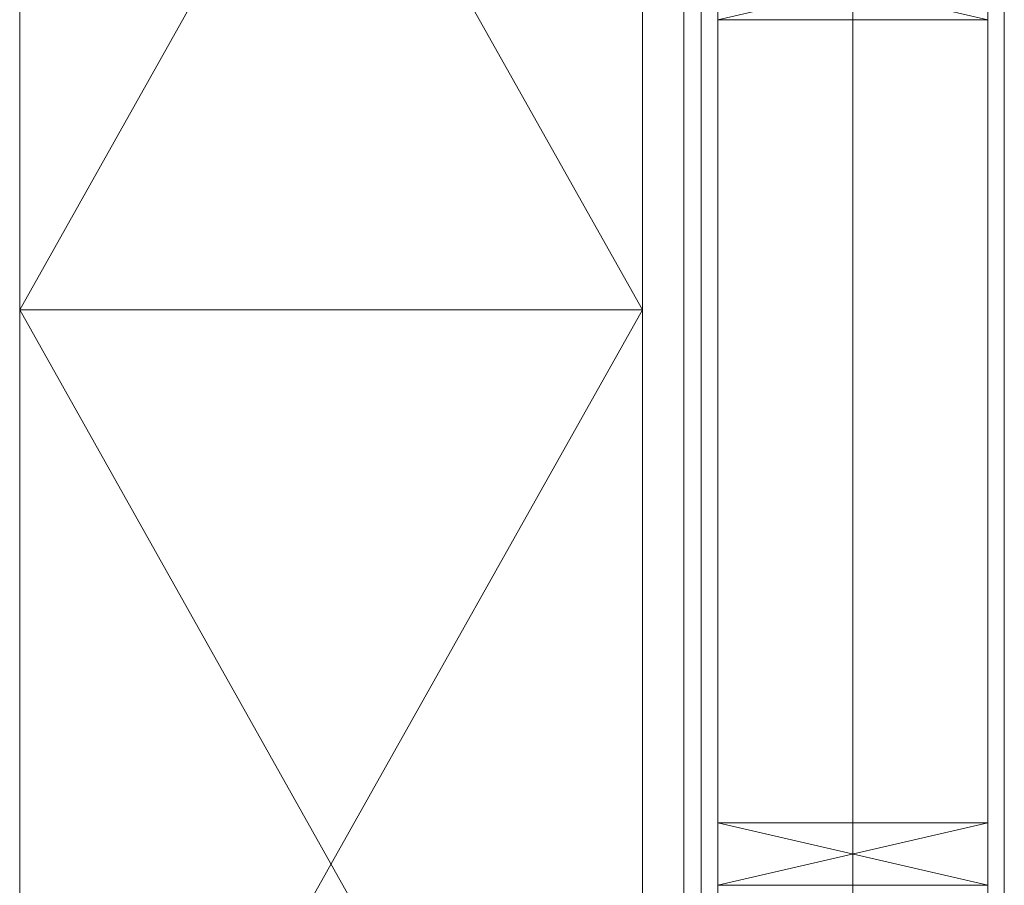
# Model space of a CAD drawing. Header units: inches. Extents: x 57112 to 98566, y -51777 to -16564.
# Tile 119 of 138: x 79135 to 79206, y -20677 to -20615. Entities that reach past the tile are written whole.
import ezdxf

# ---------------------------------------------------------------- set-up
doc = ezdxf.new("R2010")
doc.units = ezdxf.units.IN
doc.header["$MEASUREMENT"] = 0
doc.linetypes.add('DASHDOT', pattern=[1, 0.5, -0.25, 0, -0.25])
doc.layers.get('0').update_dxf_attribs({"color": 251, "lineweight": 0})
for name, color, linetype, lineweight in [('p--konst-słupy', 251, 'Continuous', 0), ('p--meble wyp.', 251, 'Continuous', 0), ('p--ocieplenie w.wew.', 251, 'Continuous', 0), ('p--osie konstr', 250, 'DASHDOT', 15), ('p--płyta GK', 251, 'Continuous', 0), ('p--ściana szkielet', 251, 'Continuous', 0)]:
    doc.layers.add(name, color=color, linetype=linetype, lineweight=lineweight)
doc.linetypes.add('BATTING', pattern='A,0.0001,-0.1,[134,ltypeshp.shx,S=0.1,R=0,X=-0.1,Y=0],-0.2,[134,ltypeshp.shx,S=0.1,R=180,X=0.1,Y=0],-0.1', length=0.4001)

# ---------------------------------------------------------------- blocks, each defined once
blk = doc.blocks.new('ukł.słupów-1K')
for p, q in [((940.6, 144.5), (960.1, 140)), ((940.6, 140), (960.1, 144.5)), ((940.6, 82), (960.1, 77.5)), ((940.6, 77.5), (960.1, 82))]:
    blk.add_line(p, q)
for points in [[(940.6, 140), (960.1, 140), (960.1, 144.5), (940.6, 144.5)], [(940.6, 77.5), (960.1, 77.5), (960.1, 82), (940.6, 82)]]:
    blk.add_lwpolyline(points, close=True)

msp = doc.modelspace()

# ---------------------------------------------------------------- linework, layer by layer
at = {"layer": 'p--meble wyp.', "linetype": 'Continuous', "lineweight": 5}
for p, q in [((79134.954, -20555.683, 151.8), (79179.954, -20635.683, 151.8)), ((79179.954, -20555.683, 151.8), (79134.954, -20635.683, 151.8)), ((79134.954, -20635.683, 151.8), (79179.954, -20715.683, 151.8)), ((79179.954, -20635.683, 151.8), (79134.954, -20715.683, 151.8))]:
    msp.add_line(p, q, dxfattribs=at)
at = {"layer": 'p--meble wyp.', "linetype": 'Continuous', "lineweight": 5, "elevation": 151.8}
for points in [[(79179.954, -20635.683), (79134.954, -20635.683), (79134.954, -20555.683), (79179.954, -20555.683)], [(79179.954, -20715.683), (79134.954, -20715.683), (79134.954, -20635.683), (79179.954, -20635.683)]]:
    msp.add_lwpolyline(points, close=True, dxfattribs=at)
at = {"layer": 'p--ocieplenie w.wew.', "linetype": 'BATTING', "ltscale": 20}
msp.add_line((79195.154, -20614.733, 151.8), (79195.154, -20672.733, 151.8), dxfattribs=at)
at = {"layer": 'p--osie konstr', "linetype": 'DASHDOT', "ltscale": 35}
msp.add_line((79195.154, -20790.933, 151.8), (79195.154, -20116.573, 151.8), dxfattribs=at)
at = {"layer": 'p--płyta GK', "ltscale": 35}
for p, q in [((79184.204, -20734.033, 151.8), (79184.204, -20217.333, 151.8)), ((79182.954, -20732.783, 151.8), (79182.954, -20218.583, 151.8))]:
    msp.add_line(p, q, dxfattribs=at)
at = {"layer": 'p--ściana szkielet', "ltscale": 35}
for p, q in [((79206.104, -20755.933, 151.8), (79206.104, -20195.433, 151.8)), ((79185.404, -20754.733, 151.8), (79185.404, -20196.633, 151.8)), ((79204.904, -20754.733, 151.8), (79204.904, -20196.633, 151.8))]:
    msp.add_line(p, q, dxfattribs=at)

# ---------------------------------------------------------------- block references
at = {"layer": 'p--konst-słupy'}
msp.add_blockref('ukł.słupów-1K', (78244.804, -20754.733, 151.8), dxfattribs=at)

doc.saveas('drawing.dxf')
